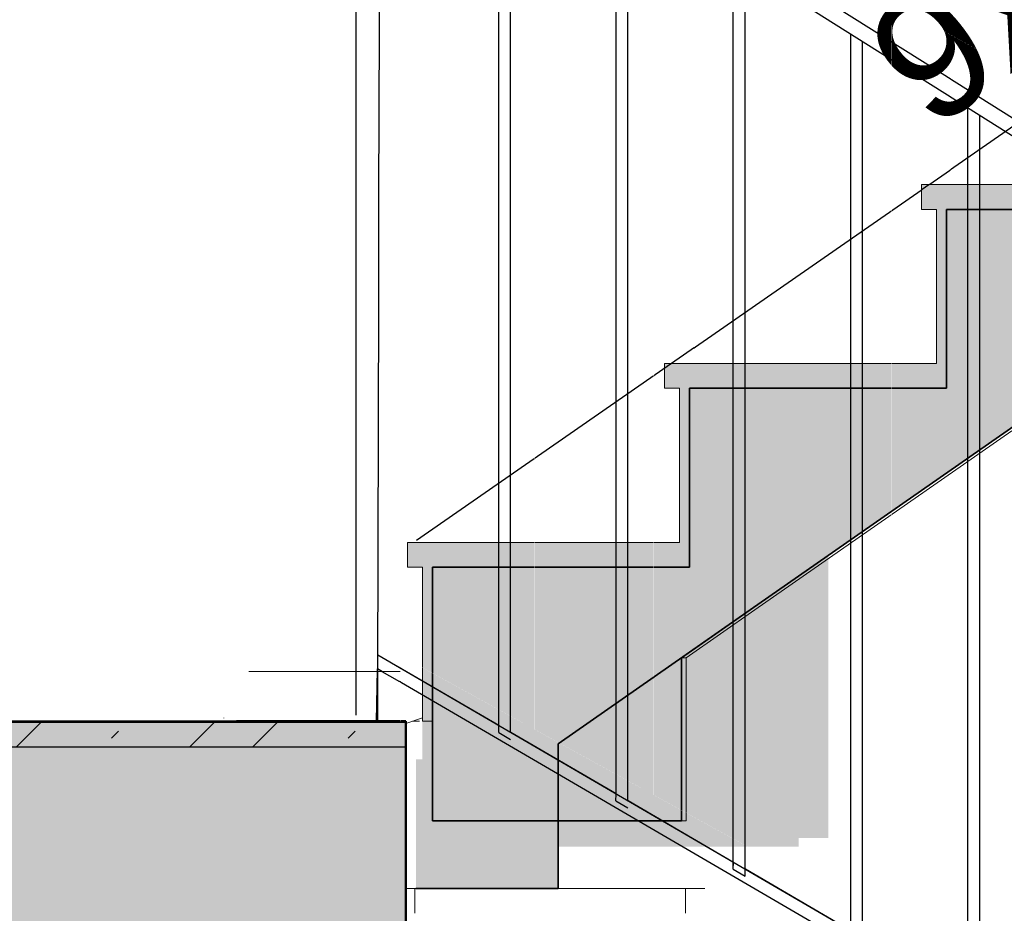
# Model space of a CAD drawing. Header units: millimetres. Extents: x -36478 to 31050, y -14815 to 11827.
# Tile 36 of 256: x -8024 to -7035, y 1657 to 2555. Entities that reach past the tile are written whole.
import ezdxf

# ---------------------------------------------------------------- set-up
doc = ezdxf.new("R2010")
doc.units = ezdxf.units.MM
doc.header["$MEASUREMENT"] = 0
doc.linetypes.add('Wipeout_Contour', pattern=[1000, 0, -1000])
for name, color, linetype in [('3D prvky model', 7, 'Continuous'), ('Interiér - schodiště', 7, 'Continuous'), ('Konstrukce - nosné', 7, 'Continuous'), ('Konstrukce – Dělicí čáry vrstev', 7, 'Continuous'), ('Kóty - SP', 7, 'Continuous'), ('Nové_0', 7, 'Continuous'), ('Nové_Kóty - SP', 7, 'Continuous'), ('Nové_Výplně - Povrchové', 7, 'Continuous'), ('Nové_Výplně – Řezové', 7, 'Continuous'), ('TZB - VZT', 7, 'Continuous'), ('Výplně - Povrchové', 7, 'Continuous'), ('Výplně – Řezové', 7, 'Continuous')]:
    doc.layers.add(name, color=color, linetype=linetype)
doc.styles.add('GENEROVANÝ_STYL_2', font='txt')
doc.dimstyles.new('GENEROVANÝ_STYL__4', dxfattribs={"dimtxt": 125, "dimasz": 142.5, "dimexe": 0.18, "dimexo": 150, "dimgap": 0, "dimtad": 1, "dimdec": 0, "dimzin": 0, "dimdsep": 46, "dimtxsty": 'GENEROVANÝ_STYL_2', "dimblk": 'ARROWHEAD_6', "dimblk1": 'ARROWHEAD_6', "dimblk2": 'ARROWHEAD_6', "dimcen": 0.09, "dimclrd": 1, "dimclre": 1, "dimclrt": 1, "dimazin": 0, "dimtfac": 1, "dimtdec": 4, "dimtmove": 0, "dimatfit": 3, "dimfxl": 1, "dimtolj": 1, "dimtzin": 0, "dimarcsym": 0})

# ---------------------------------------------------------------- blocks, each defined once
blk = doc.blocks.new('*X6249')
at = {"layer": 'Nové_Výplně – Řezové', "color": 21, "linetype": 'Continuous', "lineweight": 20, "true_color": 0xffaaaa}
for p, q in [((-8027.23, 1824.06), (-8002.23, 1849.06)), ((-7931.32, 1832.85), (-7924.28, 1839.89)), ((-7852.98, 1824.06), (-7827.98, 1849.06)), ((-7789.73, 1824.06), (-7764.73, 1849.06)), ((-7693.82, 1832.85), (-7686.78, 1839.89))]:
    blk.add_line(p, q, dxfattribs=at)
blk = doc.blocks.new('výplň_3123_1', base_point=(0, 0))
at = {"layer": 'Nové_Výplně – Řezové', "color": 1, "linetype": 'Continuous', "lineweight": 25, "flags": 128}
blk.add_lwpolyline([(-8907.24, 1824.06), (-8907.24, 1849.06), (-7635.54, 1849.06), (-7635.54, 1824.06)], close=True, dxfattribs=at)
at = {"layer": 'Nové_Výplně – Řezové', "color": 21, "linetype": 'Continuous', "lineweight": 20, "true_color": 0xffaaaa}
blk.add_blockref('*X6249', (0, 0), dxfattribs=at)
blk = doc.blocks.new('*D6313')
at = {"layer": 'Nové_Kóty - SP', "color": 1, "linetype": 'Continuous', "lineweight": 25}
for p, q in [((-7511.64, 3120.05), (-7666.75, 2874.28)), ((-7586.69, 3001.13), (-7681.83, 3061.17)), ((-7483.24, 3024.53), (-7690.15, 2977.73)), ((-5193.38, 1490.72), (-7586.69, 3001.13)), ((-5118.33, 1609.64), (-5273.43, 1363.87)), ((-5296.83, 1467.32), (-5089.93, 1514.12)), ((-5098.24, 1430.68), (-5193.38, 1490.72))]:
    blk.add_line(p, q, dxfattribs=at)
at = {"layer": 'Nové_Kóty - SP', "color": 1, "lineweight": 25, "insert": (-6557.43, 2381.13), "char_height": 125, "attachment_point": 7, "rotation": 327.74418, "style": 'GENEROVANÝ_STYL_2'}
blk.add_mtext('\\A1;{\\pql;\\fArial|b0|i0|c0|p38;2\xa0830}', dxfattribs=at)
blk = doc.blocks.new('ARROWHEAD_6')
at = {"color": 0, "linetype": 'Continuous', "lineweight": 0}
for p, q in [((-0.5, -0.5), (0.5, 0.5)), ((0, 0), (-1, 0))]:
    blk.add_line(p, q, dxfattribs=at)

msp = doc.modelspace()

# ---------------------------------------------------------------- hatches: boundary and pattern name
at = {"layer": 'Výplně – Řezové', "linetype": 'Continuous', "lineweight": 13}
msp.add_hatch(color=254, dxfattribs=at).paths.add_polyline_path([(-7766.15, 1650.13), (-7851.03, 1650.13), (-7851.03, 1831.66), (-7766.15, 1831.66)])

# ---------------------------------------------------------------- linework, layer by layer
at = {"layer": 'Interiér - schodiště', "color": 8, "linetype": 'Continuous', "lineweight": 20}
msp.add_line((-7354.87, 1682), (-7335.31, 1682), dxfattribs=at)

# ---------------------------------------------------------------- wipeouts: each hides what was drawn before it
at = {"color": 254, "linetype": 'Wipeout_Contour', "lineweight": 0, "ltscale": 149263.308625}
msp.add_wipeout([(-8726.65, 1850), (-8017.13, 1850), (-7818.46, 1850), (-7818.46, 1853.27), (-7818.71, 1853.34), (-7818.71, 2295.59), (-7830.99, 2295.59), (-7830.99, 2345.59), (-7818.71, 2345.59), (-7818.71, 2833.34), (-7818.25, 2833.34), (-7816.51, 2832.88), (-7824.52, 2837.49), (-7814.7, 2854.91), (-7805.99, 2850), (-7806.92, 2839.83), (-7196.46, 3180), (-8726.65, 3180)], dxfattribs=at).dxf.layer = 'Výplně - Povrchové'
at = {"color": 254, "linetype": 'Wipeout_Contour', "lineweight": 0, "ltscale": 29700.265501}
msp.add_wipeout([(-7092.6, 2209.6), (-7092.6, 2184.6), (-7092.5, 2184.6), (-7092.5, 2209.6)], dxfattribs=at).dxf.layer = 'Výplně - Povrchové'
at = {"color": 254, "linetype": 'Wipeout_Contour', "lineweight": 0, "ltscale": 46619.333209}
msp.add_wipeout([(-7622.02, 1793.92), (-7622.02, 1682), (-7427.72, 1682), (-7545.77, 1750), (-7608.84, 1750), (-7608.84, 1786.33)], dxfattribs=at).dxf.layer = 'Výplně - Povrchové'
at = {"color": 254, "linetype": 'Wipeout_Contour', "lineweight": 0, "ltscale": 49724.457531}
msp.add_wipeout([(-7626.59, 1657), (-7635.88, 1657), (-7635.88, 170), (-5456.21, 170), (-5456.21, 217.25), (-7611.73, 1550), (-7626.59, 1550)], dxfattribs=at).dxf.layer = 'Výplně - Povrchové'

# ---------------------------------------------------------------- next in the draw order: linework, layer by layer
at = {"layer": 'Interiér - schodiště', "color": 7, "linetype": 'Continuous', "lineweight": 20}
for p, q in [((-7375.77, 2209.6), (-7375.77, 2184.6)), ((-7360.77, 2184.6), (-7375.77, 2184.6)), ((-7633.95, 2029.8), (-7633.95, 2004.8)), ((-7618.94, 2004.8), (-7633.95, 2004.8))]:
    msp.add_line(p, q, dxfattribs=at)
at = {"layer": 'Interiér - schodiště', "color": 7, "linetype": 'Continuous', "lineweight": 35}
msp.add_line((-7092.5, 2184.6), (-7092.6, 2184.6), dxfattribs=at)
at = {"layer": 'Interiér - schodiště', "color": 8, "linetype": 'Continuous', "lineweight": 20}
msp.add_line((-7354.87, 1657), (-7354.87, 1682), dxfattribs=at)

# ---------------------------------------------------------------- next in the draw order: wipeouts: each hides what was drawn before it
at = {"color": 254, "linetype": 'Wipeout_Contour', "lineweight": 0, "ltscale": 31989.183357}
msp.add_wipeout([(-7642.29, 2370.59), (-7642.29, 2345.59), (-7641.16, 2345.59), (-7641.16, 2370.59)], dxfattribs=at).dxf.layer = 'Výplně - Povrchové'
at = {"color": 254, "linetype": 'Wipeout_Contour', "lineweight": 0, "ltscale": 29810.074634}
msp.add_wipeout([(-7092.6, 2364.4), (-7092.6, 2209.6), (-7092.5, 2209.6), (-7092.5, 2364.4)], dxfattribs=at).dxf.layer = 'Výplně - Povrchové'
at = {"color": 254, "linetype": 'Wipeout_Contour', "lineweight": 0, "ltscale": 32670.406961}
msp.add_wipeout([(-7830.98, 2295.59), (-7830.95, 2295.59), (-7830.95, 2345.59), (-7830.98, 2345.59)], dxfattribs=at).dxf.layer = 'Výplně - Povrchové'
at = {"color": 254, "linetype": 'Wipeout_Contour', "lineweight": 0, "ltscale": 31902.013276}
msp.add_wipeout([(-7641.16, 2295.59), (-7642.29, 2295.59), (-7642.29, 2270.59), (-7641.16, 2270.59)], dxfattribs=at).dxf.layer = 'Výplně - Povrchové'
at = {"color": 254, "linetype": 'Wipeout_Contour', "lineweight": 0, "ltscale": 22457.984314}
msp.add_wipeout([(-7222.79, 2209.6), (-7102.6, 2209.6), (-7102.6, 2301.19)], dxfattribs=at).dxf.layer = 'Výplně - Povrchové'
at = {"color": 254, "linetype": 'Wipeout_Contour', "lineweight": 0, "ltscale": 23021.560748}
msp.add_wipeout([(-7360.77, 2104.46), (-7458.74, 2029.8), (-7360.77, 2029.8)], dxfattribs=at).dxf.layer = 'Výplně - Povrchové'
at = {"color": 254, "linetype": 'Wipeout_Contour', "lineweight": 0, "ltscale": 30490.058806}
msp.add_wipeout([(-7350.77, 2004.8), (-7350.67, 2004.8), (-7350.67, 2029.8), (-7350.77, 2029.8)], dxfattribs=at).dxf.layer = 'Výplně - Povrchové'
at = {"color": 254, "linetype": 'Wipeout_Contour', "lineweight": 0, "ltscale": 31398.286533}
msp.add_wipeout([(-7608.94, 2004.8), (-7608.94, 1850), (-7608.84, 1850), (-7608.84, 2004.8)], dxfattribs=at).dxf.layer = 'Výplně - Povrchové'
at = {"color": 254, "linetype": 'Wipeout_Contour', "lineweight": 0, "ltscale": 30326.319156}
msp.add_wipeout([(-7354.2, 1913.83), (-7358.8, 1913.83), (-7358.8, 1750), (-7354.2, 1750)], dxfattribs=at).dxf.layer = 'Výplně - Povrchové'
at = {"color": 254, "linetype": 'Wipeout_Contour', "lineweight": 0, "ltscale": 31473.731218}
msp.add_wipeout([(-7641.16, 1900), (-7642.29, 1900), (-7642.29, 1850), (-7641.16, 1850)], dxfattribs=at).dxf.layer = 'Výplně - Povrchové'
at = {"color": 254, "linetype": 'Wipeout_Contour', "lineweight": 0, "ltscale": 23966.950586}
msp.add_wipeout([(-7793.26, 1850), (-7719.37, 1850), (-7793.26, 1892.56)], dxfattribs=at).dxf.layer = 'Výplně - Povrchové'
at = {"color": 254, "linetype": 'Wipeout_Contour', "lineweight": 0, "ltscale": 31300.21987}
msp.add_wipeout([(-7635.88, 1801.91), (-7635.88, 1682), (-7622.02, 1682), (-7622.02, 1793.92)], dxfattribs=at).dxf.layer = 'Výplně - Povrchové'

# ---------------------------------------------------------------- next in the draw order: linework, layer by layer
at = {"layer": 'Interiér - schodiště', "color": 7, "linetype": 'Continuous', "lineweight": 20}
for p, q in [((-7360.77, 2184.6), (-7360.77, 2029.8)), ((-7360.77, 2029.8), (-7633.95, 2029.8)), ((-7608.84, 2004.8), (-7608.94, 2004.8))]:
    msp.add_line(p, q, dxfattribs=at)
at = {"layer": 'Interiér - schodiště', "color": 7, "linetype": 'Continuous', "lineweight": 35}
for p, q in [((-7350.67, 2004.8), (-7350.77, 2004.8)), ((-7358.8, 1750), (-7608.84, 1750))]:
    msp.add_line(p, q, dxfattribs=at)
at = {"layer": 'Interiér - schodiště', "color": 251, "linetype": 'Continuous', "lineweight": 20, "true_color": 0x6a6a6a}
msp.add_line((-7358.8, 1750), (-7354.2, 1750), dxfattribs=at)
at = {"layer": 'Konstrukce – Dělicí čáry vrstev', "color": 7, "linetype": 'Continuous', "lineweight": 35}
msp.add_line((-7350.77, 2004.8), (-7608.84, 2004.8), dxfattribs=at)

# ---------------------------------------------------------------- next in the draw order: wipeouts: each hides what was drawn before it
at = {"color": 254, "linetype": 'Wipeout_Contour', "lineweight": 0, "ltscale": 68389.524661}
msp.add_wipeout([(-7346.34, 2209.6), (-7223.13, 2209.6), (-7102.6, 2301.45), (-7102.6, 2364.4), (-7117.6, 2364.4), (-7117.6, 2389.4), (-7088.24, 2389.4), (-7088.24, 3212.39), (-7346.34, 3015.72)], dxfattribs=at).dxf.layer = 'Výplně - Povrchové'
at = {"color": 254, "linetype": 'Wipeout_Contour', "lineweight": 0, "ltscale": 48046.265686}
msp.add_wipeout([(-7641.02, 2345.59), (-7628.66, 2345.59), (-7628.66, 2295.59), (-7641.02, 2295.59), (-7641.02, 2141.55), (-7752.66, 2641.6)], dxfattribs=at).dxf.layer = 'Výplně - Povrchové'
at = {"color": 254, "linetype": 'Wipeout_Contour', "lineweight": 0, "ltscale": 32670.494842}
msp.add_wipeout([(-7830.99, 2345.59), (-7830.99, 2295.59), (-7830.98, 2295.59), (-7830.98, 2345.59)], dxfattribs=at).dxf.layer = 'Výplně - Povrchové'
at = {"color": 254, "linetype": 'Wipeout_Contour', "lineweight": 0, "ltscale": 30588.60724}
msp.add_wipeout([(-7350.77, 2184.6), (-7350.77, 2029.8), (-7350.67, 2029.8), (-7350.67, 2184.6)], dxfattribs=at).dxf.layer = 'Výplně - Povrchové'
at = {"color": 254, "linetype": 'Wipeout_Contour', "lineweight": 0, "ltscale": 30296.550205}
msp.add_wipeout([(-7358.8, 1913.83), (-7354.2, 1913.83), (-7285.13, 1961.94), (-7289.72, 1961.94)], dxfattribs=at).dxf.layer = 'Výplně - Povrchové'
at = {"color": 254, "linetype": 'Wipeout_Contour', "lineweight": 0, "ltscale": 39717.257892}
msp.add_wipeout([(-7793.26, 1892.77), (-7719, 1850), (-7642.43, 1850), (-7642.43, 1900), (-7793.26, 1900)], dxfattribs=at).dxf.layer = 'Výplně - Povrchové'
at = {"color": 254, "linetype": 'Wipeout_Contour', "lineweight": 0, "ltscale": 47030.151492}
msp.add_wipeout([(-7635.88, 1802.12), (-7608.84, 1786.54), (-7608.84, 1850), (-7618.94, 1850), (-7618.94, 1853.4), (-7635.88, 1847.69)], dxfattribs=at).dxf.layer = 'Výplně - Povrchové'
at = {"color": 254, "linetype": 'Wipeout_Contour', "lineweight": 0, "ltscale": 31246.917156}
msp.add_wipeout([(-7635.88, 1682), (-7635.88, 1657), (-7626.59, 1657), (-7626.59, 1682)], dxfattribs=at).dxf.layer = 'Výplně - Povrchové'

# ---------------------------------------------------------------- next in the draw order: hatches: boundary and pattern name
at = {"layer": 'Výplně – Řezové', "linetype": 'Continuous', "lineweight": 0, "true_color": 0x353329}
for points in [[(-7117.6, 2364.4), (-6834.42, 2364.4), (-6834.42, 2389.4), (-7117.6, 2389.4)], [(-7102.6, 2364.4), (-7102.6, 2209.6), (-7092.6, 2209.6), (-7092.6, 2364.4)], [(-7375.77, 2184.6), (-7092.6, 2184.6), (-7092.6, 2209.6), (-7375.77, 2209.6)], [(-7360.77, 2184.6), (-7360.77, 2029.8), (-7350.77, 2029.8), (-7350.77, 2184.6)], [(-7633.95, 2004.8), (-7350.77, 2004.8), (-7350.77, 2029.8), (-7633.95, 2029.8)]]:
    msp.add_hatch(color=250, dxfattribs=at).paths.add_polyline_path(points)

# ---------------------------------------------------------------- next in the draw order: linework, layer by layer
at = {"layer": 'Interiér - schodiště', "color": 7, "linetype": 'Continuous', "lineweight": 20}
for p, q in [((-7117.6, 2389.4), (-7117.6, 2364.4)), ((-6844.42, 2389.4), (-7117.6, 2389.4)), ((-7102.6, 2364.4), (-7117.6, 2364.4)), ((-7102.6, 2364.4), (-7102.6, 2209.6)), ((-7092.6, 2364.4), (-7092.6, 2209.6)), ((-7092.5, 2364.4), (-7092.6, 2364.4)), ((-7102.6, 2209.6), (-7375.77, 2209.6)), ((-7092.6, 2209.6), (-7092.6, 2184.6)), ((-7350.77, 2184.6), (-7350.77, 2029.8)), ((-7350.67, 2184.6), (-7350.77, 2184.6)), ((-7350.77, 2029.8), (-7350.77, 2004.8)), ((-7608.94, 2004.8), (-7608.94, 1850))]:
    msp.add_line(p, q, dxfattribs=at)
at = {"layer": 'Interiér - schodiště', "color": 7, "linetype": 'Continuous', "lineweight": 35}
for p, q in [((-7092.5, 2364.4), (-7092.5, 2184.6)), ((-7350.67, 2184.6), (-7350.67, 2004.8)), ((-7608.84, 2004.8), (-7608.84, 1750)), ((-7358.8, 1913.83), (-7358.8, 1750))]:
    msp.add_line(p, q, dxfattribs=at)
at = {"layer": 'Interiér - schodiště', "color": 8, "linetype": 'Continuous', "lineweight": 20}
for p, q in [((-7350.77, 2184.6), (-7350.67, 2184.6)), ((-7608.94, 1850), (-7608.84, 1850))]:
    msp.add_line(p, q, dxfattribs=at)
at = {"layer": 'Interiér - schodiště', "color": 251, "linetype": 'Continuous', "lineweight": 20, "true_color": 0x6a6a6a}
for p, q in [((-7354.2, 1913.83), (-7358.8, 1913.83)), ((-7354.2, 1750), (-7354.2, 1913.83))]:
    msp.add_line(p, q, dxfattribs=at)
at = {"layer": 'Konstrukce – Dělicí čáry vrstev', "color": 7, "linetype": 'Continuous', "lineweight": 35}
for p, q in [((-6834.42, 2364.4), (-7092.5, 2364.4)), ((-7092.6, 2184.6), (-7350.67, 2184.6))]:
    msp.add_line(p, q, dxfattribs=at)
at = {"layer": 'Nové_0', "color": 1, "linetype": 'Continuous', "lineweight": 25}
for p, q in [((-7685.57, 1856.16), (-7685.53, 1856.13)), ((-7675.75, 1850.43), (-7675.71, 1850.41))]:
    msp.add_line(p, q, dxfattribs=at)

# ---------------------------------------------------------------- next in the draw order: texts
at = {"layer": 'Kóty - SP', "color": 8, "linetype": 'Continuous', "lineweight": 13, "insert": (-6855.94, 2785.39), "char_height": 125, "attachment_point": 2, "rotation": 36.79703, "style": 'GENEROVANÝ_STYL_2'}
msp.add_mtext('\\A1;{\\pqc;\\fArial|b0|i0|c0|p38;9\\fArial|b0|i0|c0|p38;x18\\fArial|b0|i0|c0|p38;0\\fArial|b0|i0|c0|p38;/300}', dxfattribs=at)

# ---------------------------------------------------------------- next in the draw order: wipeouts: each hides what was drawn before it
at = {"color": 254, "linetype": 'Wipeout_Contour', "lineweight": 0, "ltscale": 32280.365929}
msp.add_wipeout([(-7642.43, 2370.59), (-7793.26, 2370.59), (-7793.26, 2345.59), (-7642.43, 2345.59)], dxfattribs=at).dxf.layer = 'Výplně - Povrchové'
at = {"color": 254, "linetype": 'Wipeout_Contour', "lineweight": 0, "ltscale": 32193.977252}
msp.add_wipeout([(-7642.43, 2295.59), (-7793.26, 2295.59), (-7793.26, 2270.59), (-7642.43, 2270.59)], dxfattribs=at).dxf.layer = 'Výplně - Povrchové'
at = {"color": 254, "linetype": 'Wipeout_Contour', "lineweight": 0, "ltscale": 30053.465732}
msp.add_wipeout([(-7289.72, 1961.94), (-7285.13, 1961.94), (-7199.1, 2021.88), (-7203.66, 2021.88)], dxfattribs=at).dxf.layer = 'Výplně - Povrchové'
at = {"color": 254, "linetype": 'Wipeout_Contour', "lineweight": 0, "ltscale": 31394.837568}
msp.add_wipeout([(-7635.88, 1847.84), (-7635.88, 1847.69), (-7618.94, 1853.4), (-7618.94, 1853.55)], dxfattribs=at).dxf.layer = 'Výplně - Povrchové'
at = {"color": 254, "linetype": 'Wipeout_Contour', "lineweight": 0, "ltscale": 30797.946272}
msp.add_wipeout([(-7626.59, 1682), (-7626.59, 1657), (-7384.32, 1657), (-7427.72, 1682)], dxfattribs=at).dxf.layer = 'Výplně - Povrchové'

# ---------------------------------------------------------------- next in the draw order: hatches: boundary and pattern name
at = {"layer": 'Výplně – Řezové', "linetype": 'Continuous', "lineweight": 0, "true_color": 0x3f3f3f}
for points in [[(-7620.7, 1732.68), (-7211.45, 2017.7), (-7211.45, 1732.68)], [(-7610.64, 1739.69), (-7240.94, 1997.16), (-7240.94, 1723.91), (-7610.64, 1723.91)]]:
    msp.add_hatch(color=250, dxfattribs=at).paths.add_polyline_path(points)
at = {"layer": 'Výplně – Řezové', "linetype": 'Continuous', "lineweight": 0, "true_color": 0x353329}
msp.add_hatch(color=250, dxfattribs=at).paths.add_polyline_path([(-7618.94, 2004.8), (-7618.94, 1850), (-7608.94, 1850), (-7608.94, 2004.8)])
at = {"layer": 'Výplně – Řezové', "linetype": 'Continuous', "lineweight": 13}
msp.add_hatch(color=254, dxfattribs=at).paths.add_polyline_path([(-7625.57, 1682), (-7482.79, 1682), (-7482.79, 1850), (-7619.11, 1850), (-7619.11, 1811.71), (-7625.57, 1811.71)])

# ---------------------------------------------------------------- next in the draw order: linework, layer by layer
at = {"color": 8, "linetype": 'Continuous', "lineweight": 20}
for p, q in [((-7635.88, 1847.84), (-7618.94, 1853.55)), ((-7618.94, 1853.4), (-7635.88, 1847.69))]:
    msp.add_line(p, q, dxfattribs=at)
at = {"layer": 'Interiér - schodiště', "color": 7, "linetype": 'Continuous', "lineweight": 20}
for p in [(-7618.94, 2004.8), (-7608.94, 1850)]:
    msp.add_line(p, (-7618.94, 1850), dxfattribs=at)
at = {"layer": 'Interiér - schodiště', "color": 251, "linetype": 'Continuous', "lineweight": 20, "true_color": 0x6a6a6a}
msp.add_line((-7354.2, 1913.83), (-7285.13, 1961.94), dxfattribs=at)
at = {"layer": 'Interiér - schodiště', "color": 8, "linetype": 'Continuous', "lineweight": 20}
for p, q in [((-7622.02, 1850), (-7629.04, 1850)), ((-7635.88, 1682), (-7626.59, 1682)), ((-7626.59, 1682), (-7354.87, 1682)), ((-7626.59, 1657), (-7626.59, 1682))]:
    msp.add_line(p, q, dxfattribs=at)
at = {"layer": 'Interiér - schodiště', "color": 7, "linetype": 'Continuous', "lineweight": 35, "flags": 128}
msp.add_lwpolyline([(-7482.79, 1827.48), (-7482.79, 1682), (-7625.57, 1682)], dxfattribs=at)
at = {"layer": 'Konstrukce - nosné', "color": 7, "linetype": 'Continuous', "lineweight": 50}
msp.add_line((-7635.88, 1850), (-7635.88, 1630), dxfattribs=at)

# ---------------------------------------------------------------- next in the draw order: wipeouts: each hides what was drawn before it
at = {"color": 254, "linetype": 'Wipeout_Contour', "lineweight": 0, "ltscale": 32907.750744}
msp.add_wipeout([(-7818.45, 2830), (-7818.45, 2345.59), (-7793.45, 2345.59), (-7793.45, 2830)], dxfattribs=at).dxf.layer = 'Výplně - Povrchové'
at = {"color": 254, "linetype": 'Wipeout_Contour', "lineweight": 0, "ltscale": 31991.61007}
msp.add_wipeout([(-7642.29, 2370.59), (-7642.43, 2370.59), (-7642.43, 2345.59), (-7642.29, 2345.59)], dxfattribs=at).dxf.layer = 'Výplně - Povrchové'
at = {"color": 254, "linetype": 'Wipeout_Contour', "lineweight": 0, "ltscale": 31984.43372}
msp.add_wipeout([(-7793.45, 2270.59), (-7793.45, 1900), (-7641.16, 1900), (-7641.16, 2270.59)], dxfattribs=at).dxf.layer = 'Výplně - Povrchové'
at = {"color": 254, "linetype": 'Wipeout_Contour', "lineweight": 0, "ltscale": 29786.918659}
msp.add_wipeout([(-7203.66, 2021.88), (-7199.1, 2021.88), (-7113.07, 2081.81), (-7117.6, 2081.81)], dxfattribs=at).dxf.layer = 'Výplně - Povrchové'

# ---------------------------------------------------------------- next in the draw order: linework, layer by layer
at = {"layer": 'Interiér - schodiště', "color": 251, "linetype": 'Continuous', "lineweight": 20, "true_color": 0x6a6a6a}
msp.add_line((-7285.13, 1961.94), (-7199.1, 2021.88), dxfattribs=at)

# ---------------------------------------------------------------- next in the draw order: wipeouts: each hides what was drawn before it
at = {"color": 254, "linetype": 'Wipeout_Contour', "lineweight": 0, "ltscale": 32606.205492}
msp.add_wipeout([(-7641.16, 2345.59), (-7641.02, 2345.59), (-7818.4, 2815.93), (-7818.54, 2815.87)], dxfattribs=at).dxf.layer = 'Výplně - Povrchové'
at = {"color": 254, "linetype": 'Wipeout_Contour', "lineweight": 0, "ltscale": 32317.373316}
msp.add_wipeout([(-7818.45, 1850), (-7793.45, 1850), (-7793.45, 2295.59), (-7818.45, 2295.59)], dxfattribs=at).dxf.layer = 'Výplně - Povrchové'
at = {"color": 254, "linetype": 'Wipeout_Contour', "lineweight": 0, "ltscale": 31904.446616}
msp.add_wipeout([(-7642.43, 2295.59), (-7642.43, 2270.59), (-7642.29, 2270.59), (-7642.29, 2295.59)], dxfattribs=at).dxf.layer = 'Výplně - Povrchové'
at = {"color": 254, "linetype": 'Wipeout_Contour', "lineweight": 0, "ltscale": 29523.924383}
msp.add_wipeout([(-7117.6, 2081.81), (-7113.07, 2081.81), (-7027.04, 2141.74), (-7031.54, 2141.74)], dxfattribs=at).dxf.layer = 'Výplně - Povrchové'
at = {"color": 254, "linetype": 'Wipeout_Contour', "lineweight": 0, "ltscale": 31476.197644}
msp.add_wipeout([(-7642.43, 1850), (-7642.29, 1850), (-7642.29, 1900), (-7642.43, 1900)], dxfattribs=at).dxf.layer = 'Výplně - Povrchové'

# ---------------------------------------------------------------- next in the draw order: hatches: boundary and pattern name
at = {"layer": 'Výplně – Řezové', "linetype": 'Continuous', "lineweight": 13}
msp.add_hatch(color=254, dxfattribs=at).paths.add_polyline_path([(-5568.56, 3160.61), (-5557.66, 3168.2), (-5310.39, 3168.2), (-5310.39, 3340.41), (-5310.39, 3443.2), (-5543.46, 3443.2), (-5543.46, 3263.4), (-5801.63, 3263.4), (-5801.63, 3083.6), (-6059.8, 3083.6), (-6059.8, 2903.8), (-6317.98, 2903.8), (-6317.98, 2724), (-6576.15, 2724), (-6576.15, 2544.2), (-6834.32, 2544.2), (-6834.32, 2364.4), (-7092.5, 2364.4), (-7092.5, 2184.6), (-7350.67, 2184.6), (-7350.67, 2004.8), (-7608.84, 2004.8), (-7608.84, 1750), (-7358.8, 1750), (-7358.8, 1913.83), (-7289.72, 1961.94), (-7203.66, 2021.88), (-7117.6, 2081.81), (-7031.54, 2141.74), (-6945.48, 2201.68), (-6859.43, 2261.61), (-6773.37, 2321.54), (-6687.31, 2381.48), (-6601.25, 2441.41), (-6515.2, 2501.34), (-6429.14, 2561.28), (-6343.08, 2621.21), (-6257.02, 2681.14), (-6170.96, 2741.08), (-6084.91, 2801.01), (-5998.85, 2860.94), (-5912.79, 2920.88), (-5826.73, 2980.81), (-5740.68, 3040.74), (-5654.62, 3100.68)])

# ---------------------------------------------------------------- next in the draw order: linework, layer by layer
at = {"layer": 'Interiér - schodiště', "color": 251, "linetype": 'Continuous', "lineweight": 20, "true_color": 0x6a6a6a}
for p, q in [((-7113.07, 2081.81), (-7027.04, 2141.74)), ((-7199.1, 2021.88), (-7113.07, 2081.81))]:
    msp.add_line(p, q, dxfattribs=at)
at = {"layer": 'Nové_0', "color": 1, "linetype": 'Continuous', "lineweight": 25}
msp.add_line((-5109.59, 3778.37), (-7624.99, 2031.6), dxfattribs=at)

# ---------------------------------------------------------------- next in the draw order: wipeouts: each hides what was drawn before it
at = {"color": 254, "linetype": 'Wipeout_Contour', "lineweight": 0, "ltscale": 49587.871022}
msp.add_wipeout([(-7818.27, 2833.34), (-7818.71, 2833.34), (-7818.71, 2345.59), (-7818.46, 2345.59), (-7818.45, 2830), (-7818.27, 2830)], dxfattribs=at).dxf.layer = 'Výplně - Povrchové'
at = {"color": 254, "linetype": 'Wipeout_Contour', "lineweight": 0, "ltscale": 24403.769938}
msp.add_wipeout([(-7641.16, 2370.59), (-7793.45, 2730.53), (-7793.45, 2370.59)], dxfattribs=at).dxf.layer = 'Výplně - Povrchové'
at = {"color": 254, "linetype": 'Wipeout_Contour', "lineweight": 0, "ltscale": 32367.744833}
msp.add_wipeout([(-7818.71, 2295.59), (-7818.71, 1853.34), (-7818.46, 1853.34), (-7818.46, 2295.59)], dxfattribs=at).dxf.layer = 'Výplně - Povrchové'
at = {"color": 254, "linetype": 'Wipeout_Contour', "lineweight": 0, "ltscale": 32483.598891}
msp.add_wipeout([(-7793.45, 2295.59), (-7793.45, 2270.59), (-7793.26, 2270.59), (-7793.26, 2295.59)], dxfattribs=at).dxf.layer = 'Výplně - Povrchové'
at = {"color": 254, "linetype": 'Wipeout_Contour', "lineweight": 0, "ltscale": 31680.676831}
msp.add_wipeout([(-7641.16, 2295.59), (-7641.16, 1850), (-7641.02, 1850), (-7641.02, 2295.59)], dxfattribs=at).dxf.layer = 'Výplně - Povrchové'
at = {"color": 254, "linetype": 'Wipeout_Contour', "lineweight": 0, "ltscale": 32063.086478}
msp.add_wipeout([(-7793.45, 1900), (-7793.45, 1850), (-7793.26, 1850), (-7793.26, 1900)], dxfattribs=at).dxf.layer = 'Výplně - Povrchové'

# ---------------------------------------------------------------- next in the draw order: hatches: boundary and pattern name
at = {"layer": 'Výplně – Řezové', "linetype": 'Continuous', "lineweight": 13}
msp.add_hatch(color=254, dxfattribs=at).paths.add_polyline_path([(-7805.88, 1850), (-7805.88, 1630), (-7635.88, 1630), (-7635.88, 1850)])

# ---------------------------------------------------------------- next in the draw order: linework, layer by layer
at = {"color": 8, "linetype": 'Continuous', "lineweight": 20}
msp.add_line((-7641.16, 1900), (-7793.45, 1900), dxfattribs=at)
at = {"layer": 'Konstrukce - nosné', "color": 7, "linetype": 'Continuous', "lineweight": 50}
msp.add_line((-7635.88, 1850), (-7805.88, 1850), dxfattribs=at)
at = {"layer": 'Nové_0', "color": 1, "linetype": 'Continuous', "lineweight": 25}
msp.add_line((-7685.57, 1856.16), (-7685.57, 2844.45), dxfattribs=at)

# ---------------------------------------------------------------- next in the draw order: dimensions: what is measured, and where the dimension line sits
at = {"layer": 'Nové_Kóty - SP', "color": 1, "linetype": 'Continuous', "lineweight": 25}
dim = msp.add_linear_dim(base=(-7586.69, 3001.13), p1=(-5271.54, 1366.88), p2=(-7685.57, 2844.45), angle=147.74418, dimstyle='GENEROVANÝ_STYL__4', dxfattribs=at)
dim.commit()
dim.dimension.update_dxf_attribs({"geometry": '*D6313', "text_midpoint": (-6342.5, 2319.39), "dimtype": 160, "text_rotation": 327.74418})

# ---------------------------------------------------------------- next in the draw order: wipeouts: each hides what was drawn before it
at = {"color": 254, "linetype": 'Wipeout_Contour', "lineweight": 0, "ltscale": 32569.212431}
msp.add_wipeout([(-7793.45, 2370.59), (-7793.45, 2345.59), (-7793.26, 2345.59), (-7793.26, 2370.59)], dxfattribs=at).dxf.layer = 'Výplně - Povrchové'
at = {"color": 254, "linetype": 'Wipeout_Contour', "lineweight": 0, "ltscale": 24106.197809}
msp.add_wipeout([(-7818.71, 1853.34), (-7818.46, 1853.27), (-7818.46, 1853.34)], dxfattribs=at).dxf.layer = 'Výplně - Povrchové'

# ---------------------------------------------------------------- next in the draw order: hatches: boundary and pattern name
at = {"layer": 'Výplně – Řezové', "linetype": 'Continuous', "lineweight": 13}
msp.add_hatch(color=254, dxfattribs=at).paths.add_polyline_path([(-7805.88, 1630), (-7805.88, 1850), (-8904.4, 1850), (-8904.4, 1630)])

# ---------------------------------------------------------------- next in the draw order: linework, layer by layer
at = {"color": 52, "linetype": 'Continuous', "lineweight": 20, "true_color": 0xdcd705}
for p, q in [((-7818.71, 1853.34), (-7818.46, 1853.34)), ((-7818.46, 1853.27), (-7818.71, 1853.34))]:
    msp.add_line(p, q, dxfattribs=at)
at = {"layer": '3D prvky model', "color": 7, "linetype": 'Continuous', "lineweight": 35}
msp.add_line((-7805.88, 1850), (-8904.4, 1850), dxfattribs=at)
at = {"layer": 'TZB - VZT', "color": 7, "linetype": 'Continuous', "lineweight": 35}
msp.add_line((-7805.63, 1850), (-8902.17, 1850), dxfattribs=at)

# ---------------------------------------------------------------- next in the draw order: block references
at = {"layer": 'Nové_Výplně – Řezové', "color": 21, "linetype": 'Continuous', "lineweight": 20, "true_color": 0xffaaaa}
msp.add_blockref('výplň_3123_1', (0, 0), dxfattribs=at)

# ---------------------------------------------------------------- next in the draw order: wipeouts: each hides what was drawn before it
at = {"color": 254, "linetype": 'Wipeout_Contour', "lineweight": 0, "ltscale": 48295.683645}
msp.add_wipeout([(-7661.76, 1855.51), (-7661.72, 1855.49), (-7661.72, 2730), (-7657.58, 2730), (-7657.58, 2735), (-7661.76, 2735)], dxfattribs=at).dxf.layer = 'Nové_Výplně - Povrchové'

# ---------------------------------------------------------------- next in the draw order: linework, layer by layer
at = {"layer": 'Nové_0', "color": 1, "linetype": 'Continuous', "lineweight": 25}
for p, q in [((-7663.88, 1850.15), (-7661.8, 2835.87)), ((-7665.35, 1850.16), (-7664.08, 1902.62))]:
    msp.add_line(p, q, dxfattribs=at)

# ---------------------------------------------------------------- next in the draw order: wipeouts: each hides what was drawn before it
at = {"color": 254, "linetype": 'Wipeout_Contour', "lineweight": 0, "ltscale": 37937.091804}
msp.add_wipeout([(-7651.45, 2850), (-5360.14, 1587.45), (-5435.37, 1628.89), (-4983.79, 1380), (-4983.47, 1380), (-7651.27, 2850)], dxfattribs=at).dxf.layer = 'Nové_Výplně - Povrchové'

# ---------------------------------------------------------------- next in the draw order: linework, layer by layer
at = {"layer": 'Nové_0', "color": 1, "linetype": 'Continuous', "lineweight": 25}
for p, q in [((-7071.02, 1570.71), (-7071.02, 2466.01)), ((-7059.19, 1563.81), (-7059.19, 2458.54)), ((-7542.44, 1838.64), (-7530.61, 1831.74)), ((-7424.63, 1769.95), (-7424.46, 1776.8)), ((-7424.63, 1769.95), (-7412.79, 1763.05)), ((-7306.81, 1701.25), (-7306.65, 1708.1)), ((-7306.81, 1701.25), (-7294.98, 1694.35))]:
    msp.add_line(p, q, dxfattribs=at)

# ---------------------------------------------------------------- next in the draw order: wipeouts: each hides what was drawn before it
at = {"color": 254, "linetype": 'Wipeout_Contour', "lineweight": 0, "ltscale": 80681.709581}
msp.add_wipeout([(-7641.77, 2730), (-7641.45, 2730), (-7641.45, 1916.33), (-7641.4, 1916.3), (-7641.4, 2735), (-7641.45, 2735), (-7641.45, 2730.14), (-7641.62, 2730.14), (-7641.71, 2735), (-7641.77, 2735)], dxfattribs=at).dxf.layer = 'Nové_Výplně - Povrchové'
at = {"color": 254, "linetype": 'Wipeout_Contour', "lineweight": 0, "ltscale": 29846.76798}
msp.add_wipeout([(-7147.91, 2549.56), (-7147.91, 1644.26), (-7147.7, 1644.26), (-7147.7, 2549.44)], dxfattribs=at).dxf.layer = 'Nové_Výplně - Povrchové'
at = {"color": 254, "linetype": 'Wipeout_Contour', "lineweight": 0, "ltscale": 31473.761282}
msp.add_wipeout([(-7641.4, 1902.48), (-7641.45, 1902.5), (-7641.45, 1850), (-7641.4, 1850)], dxfattribs=at).dxf.layer = 'Nové_Výplně - Povrchové'
at = {"color": 254, "linetype": 'Wipeout_Contour', "lineweight": 0, "ltscale": 23616.541232}
msp.add_wipeout([(-7651.8, 1850.02), (-7651.77, 1850), (-7651.72, 1850)], dxfattribs=at).dxf.layer = 'Nové_Výplně - Povrchové'
at = {"color": 254, "linetype": 'Wipeout_Contour', "lineweight": 0, "ltscale": 30678.583332}
msp.add_wipeout([(-7506.03, 1841.71), (-7506.25, 1841.71), (-7398.8, 1782.5), (-7398.8, 1782.62)], dxfattribs=at).dxf.layer = 'Nové_Výplně - Povrchové'
at = {"color": 254, "linetype": 'Wipeout_Contour', "lineweight": 0, "ltscale": 30152.468341}
msp.add_wipeout([(-7386.59, 1775.89), (-7386.81, 1775.89), (-7279.36, 1716.69), (-7279.36, 1716.81)], dxfattribs=at).dxf.layer = 'Nové_Výplně - Povrchové'
at = {"color": 254, "linetype": 'Wipeout_Contour', "lineweight": 0, "ltscale": 29627.055016}
msp.add_wipeout([(-7267.14, 1710.08), (-7267.36, 1710.08), (-7159.91, 1650.87), (-7159.91, 1650.99)], dxfattribs=at).dxf.layer = 'Nové_Výplně - Povrchové'

# ---------------------------------------------------------------- next in the draw order: linework, layer by layer
at = {"layer": 'Nové_0', "color": 1, "linetype": 'Continuous', "lineweight": 25}
for p, q in [((-7424.46, 1776.8), (-7424.46, 2689.06)), ((-7412.63, 1769.9), (-7412.63, 2681.6)), ((-7306.81, 1701.25), (-7306.81, 2614.82)), ((-7294.98, 1694.35), (-7294.98, 2607.35)), ((-7188.83, 1639.41), (-7188.83, 2540.36)), ((-7177, 1632.51), (-7177, 2532.89)), ((-7306.64, 1708.22), (-7412.41, 1769.89)), ((-7188.83, 1639.53), (-7294.6, 1701.2))]:
    msp.add_line(p, q, dxfattribs=at)

# ---------------------------------------------------------------- next in the draw order: wipeouts: each hides what was drawn before it
at = {"color": 254, "linetype": 'Wipeout_Contour', "lineweight": 0, "ltscale": 31443.579117}
msp.add_wipeout([(-7506.25, 2747.01), (-7506.25, 1841.71), (-7506.03, 1841.71), (-7506.03, 2746.89)], dxfattribs=at).dxf.layer = 'Nové_Výplně - Povrchové'
at = {"color": 254, "linetype": 'Wipeout_Contour', "lineweight": 0, "ltscale": 30910.844481}
msp.add_wipeout([(-7386.81, 2681.19), (-7386.81, 1775.89), (-7386.59, 1775.89), (-7386.59, 2681.07)], dxfattribs=at).dxf.layer = 'Nové_Výplně - Povrchové'
at = {"color": 254, "linetype": 'Wipeout_Contour', "lineweight": 0, "ltscale": 30378.565914}
msp.add_wipeout([(-7267.36, 2615.38), (-7267.36, 1710.08), (-7267.14, 1710.08), (-7267.14, 2615.26)], dxfattribs=at).dxf.layer = 'Nové_Výplně - Povrchové'
at = {"color": 254, "linetype": 'Wipeout_Contour', "lineweight": 0, "ltscale": 39118.132709}
msp.add_wipeout([(-7641.45, 1916.25), (-7641.51, 1916.24), (-7518.25, 1848.32), (-7518.25, 1848.44), (-7641.45, 1916.33)], dxfattribs=at).dxf.layer = 'Nové_Výplně - Povrchové'

# ---------------------------------------------------------------- next in the draw order: linework, layer by layer
at = {"layer": 'Interiér - schodiště', "color": 7, "linetype": 'Continuous', "lineweight": 35, "flags": 128}
msp.add_lwpolyline([(-5557.66, 3168.2), (-5568.56, 3160.61), (-5654.62, 3100.68), (-5740.68, 3040.74), (-5826.73, 2980.81), (-5912.79, 2920.88), (-5998.85, 2860.94), (-6084.91, 2801.01), (-6170.96, 2741.08), (-6257.02, 2681.14), (-6343.08, 2621.21), (-6429.14, 2561.28), (-6515.2, 2501.34), (-6601.25, 2441.41), (-6687.31, 2381.48), (-6773.37, 2321.54), (-6859.43, 2261.61), (-6945.48, 2201.68), (-7031.54, 2141.74), (-7117.6, 2081.81), (-7203.66, 2021.88), (-7289.72, 1961.94), (-7482.79, 1827.48)], dxfattribs=at)
at = {"layer": 'Nové_0', "color": 1, "linetype": 'Continuous', "lineweight": 25}
for p, q in [((-5262.72, 1342.9), (-7650.95, 2850.1)), ((-5263.15, 1325.07), (-7660.46, 2838)), ((-7542.27, 1845.49), (-7542.27, 2763.42)), ((-7530.44, 1838.59), (-7530.44, 2755.95)), ((-6481.95, 1227.24), (-7663.85, 1916.38)), ((-7542.27, 1845.61), (-7663.79, 1916.46)), ((-6481.95, 1213.35), (-7664.18, 1902.68)), ((-7542.44, 1838.64), (-7542.27, 1845.49)), ((-7424.46, 1776.92), (-7530.22, 1838.58))]:
    msp.add_line(p, q, dxfattribs=at)

doc.saveas('drawing.dxf')
